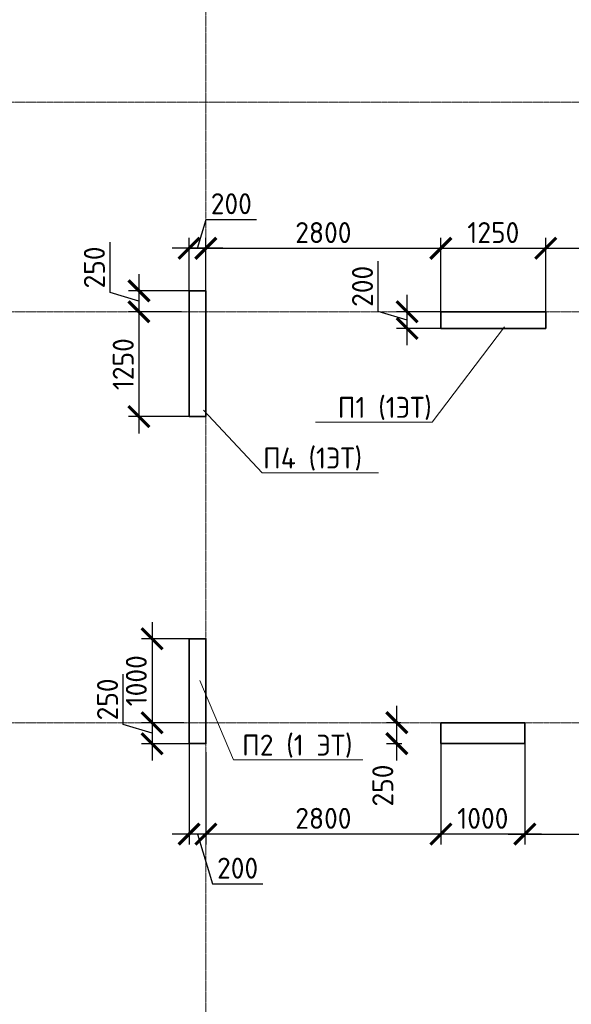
# Model space of a CAD drawing. Header units: millimetres. Extents: x 369815 to 1481759, y -423071 to -27917.
# Tile 148 of 256: x 480937 to 487510, y -125312 to -113573. Entities that reach past the tile are written whole.
import ezdxf
from ezdxf import colors
from ezdxf.entities.mleader import LeaderData, LeaderLine
from ezdxf.math import Vec2, Vec3

# ---------------------------------------------------------------- set-up
doc = ezdxf.new("R2010")
doc.units = ezdxf.units.MM
doc.linetypes.add('______5', pattern=[1100, 800, -100, 100, -100])
doc.linetypes.add('осевая', pattern=[50.8, 31.75, -6.35, 6.35, -6.35])
for name, color, linetype, lineweight in [('Выноски', 20, 'Continuous', 20), ('Оси', 40, '______5', 18), ('подоснова', 151, 'Continuous', 5), ('размер', 1, 'Continuous', 25), ('РАЗМЕРЫ', 1, 'Continuous', 9)]:
    doc.layers.add(name, color=color, linetype=linetype, lineweight=lineweight)
doc.layers.add('Колонна_ бетон', color=7, linetype='Continuous', lineweight=50, true_color=0xb4b496)
doc.styles.add('GOST-2.304_Type-B', font='GOST_Common.ttf')
doc.styles.add('ГОСТ', font='GOST_Common.ttf')
doc.dimstyles.new('СПДС', dxfattribs={"dimscale": 100, "dimtxt": 2.5, "dimasz": 2.5, "dimexe": 1.25, "dimexo": 0, "dimtad": 1, "dimdec": 0, "dimtxsty": 'GOST-2.304_Type-B', "dimblk": 'ARCHTICK', "dimcen": 2.5, "dimdle": 2, "dimadec": 0, "dimazin": 2, "dimtfac": 0.75, "dimtdec": 0, "dimtmove": 1, "dimatfit": 3, "dimfxl": 1, "dimtolj": 1, "dimarcsym": 1})

# ---------------------------------------------------------------- blocks, each defined once
blk = doc.blocks.new('оси2')
at = {"layer": 'Оси', "color": 16, "linetype": 'осевая', "lineweight": 0, "ltscale": 0.5, "transparency": 33554687}
for p, q in [((1024245.5, 5465.4), (1024245.5, -20739.3)), ((979200, -7292.9), (1032582.1, -7292.9)), ((979200, -9792.9), (1032582.1, -9792.9)), ((979200, -14692.9), (1032582.1, -14692.9))]:
    blk.add_line(p, q, dxfattribs=at)
blk = doc.blocks.new('_ArchTick')
at = {"color": 0, "linetype": 'ByBlock', "const_width": 0.15}
blk.add_lwpolyline([(-0.5, -0.5), (0.5, 0.5)], dxfattribs=at)
blk = doc.blocks.new('*D151')
at = {"layer": 'DEFPOINTS', "color": 0, "transparency": 16777216}
for p in [(482956, -116298), (482956, -116977, -360), (483156, -116977, -360)]:
    blk.add_point(p, dxfattribs=at)
at = {"layer": 'РАЗМЕРЫ', "color": 0, "lineweight": -2, "transparency": 16777216}
for p, q in [((483056, -116298), (483159, -115955)), ((483159, -115955), (483759, -115955)), ((482956, -116977), (482956, -116173)), ((483156, -116977), (483156, -116173)), ((483356, -116298), (482756, -116298))]:
    blk.add_line(p, q, dxfattribs=at)
at = {"layer": 'РАЗМЕРЫ', "color": 0, "lineweight": -2, "transparency": 16777216, "xscale": 250, "yscale": 250, "zscale": 250, "rotation": 180}
blk.add_blockref('_ArchTick', (482956, -116298), dxfattribs=at)
at = {"layer": 'РАЗМЕРЫ', "color": 0, "lineweight": -2, "transparency": 16777216, "xscale": 250, "yscale": 250, "zscale": 250}
blk.add_blockref('_ArchTick', (483156, -116298), dxfattribs=at)
at = {"layer": 'РАЗМЕРЫ', "color": 0, "transparency": 16777216, "insert": (483459, -115767), "char_height": 250, "attachment_point": 5, "style": 'GOST-2.304_Type-B'}
blk.add_mtext('\\A1;200', dxfattribs=at)
blk = doc.blocks.new('*D152')
at = {"layer": 'DEFPOINTS', "color": 0, "transparency": 16777216}
for p in [(483056, -116805, -200), (482358, -117055), (482866, -117055, -560)]:
    blk.add_point(p, dxfattribs=at)
at = {"layer": 'РАЗМЕРЫ', "color": 0, "lineweight": -2, "transparency": 16777216}
for p, q in [((482014, -116827), (482014, -116227)), ((482358, -116605), (482358, -117255)), ((483056, -116805), (482233, -116805)), ((482358, -116930), (482014, -116827)), ((482866, -117055), (482233, -117055))]:
    blk.add_line(p, q, dxfattribs=at)
at = {"layer": 'РАЗМЕРЫ', "color": 0, "lineweight": -2, "transparency": 16777216, "xscale": 250, "yscale": 250, "zscale": 250}
for p, rotation in [((482358, -116805), 90), ((482358, -117055), 270)]:
    blk.add_blockref('_ArchTick', p, dxfattribs=dict(at, rotation=rotation))
at = {"layer": 'РАЗМЕРЫ', "color": 0, "transparency": 16777216, "insert": (481827, -116527), "char_height": 250, "attachment_point": 5, "rotation": 90, "style": 'GOST-2.304_Type-B'}
blk.add_mtext('\\A1;250', dxfattribs=at)
blk = doc.blocks.new('*D153')
at = {"layer": 'DEFPOINTS', "color": 0, "transparency": 16777216}
for p in [(482866, -117055, -560), (482358, -118305), (483056, -118305, -200)]:
    blk.add_point(p, dxfattribs=at)
at = {"layer": 'РАЗМЕРЫ', "color": 0, "lineweight": -2, "transparency": 16777216}
for p, q in [((482358, -116855), (482358, -118505)), ((482866, -117055), (482233, -117055)), ((483056, -118305), (482233, -118305))]:
    blk.add_line(p, q, dxfattribs=at)
at = {"layer": 'РАЗМЕРЫ', "color": 0, "lineweight": -2, "transparency": 16777216, "xscale": 250, "yscale": 250, "zscale": 250}
for p, rotation in [((482358, -117055), 90), ((482358, -118305), 270)]:
    blk.add_blockref('_ArchTick', p, dxfattribs=dict(at, rotation=rotation))
at = {"layer": 'РАЗМЕРЫ', "color": 0, "transparency": 16777216, "insert": (482171, -117680), "char_height": 250, "attachment_point": 5, "rotation": 90, "style": 'GOST-2.304_Type-B'}
blk.add_mtext('\\A1;1250', dxfattribs=at)
blk = doc.blocks.new('*D154')
at = {"layer": 'DEFPOINTS', "color": 0, "transparency": 16777216}
for p in [(485956, -116298), (483156, -116977, -360), (485956, -117105)]:
    blk.add_point(p, dxfattribs=at)
at = {"layer": 'РАЗМЕРЫ', "color": 0, "lineweight": -2, "transparency": 16777216}
for p, q in [((483156, -116977), (483156, -116173)), ((485956, -117105), (485956, -116173)), ((482956, -116298), (486156, -116298))]:
    blk.add_line(p, q, dxfattribs=at)
at = {"layer": 'РАЗМЕРЫ', "color": 0, "lineweight": -2, "transparency": 16777216, "xscale": 250, "yscale": 250, "zscale": 250, "rotation": 180}
blk.add_blockref('_ArchTick', (483156, -116298), dxfattribs=at)
at = {"layer": 'РАЗМЕРЫ', "color": 0, "lineweight": -2, "transparency": 16777216, "xscale": 250, "yscale": 250, "zscale": 250}
blk.add_blockref('_ArchTick', (485956, -116298), dxfattribs=at)
at = {"layer": 'РАЗМЕРЫ', "color": 0, "transparency": 16777216, "insert": (484556, -116111), "char_height": 250, "attachment_point": 5, "style": 'GOST-2.304_Type-B'}
blk.add_mtext('\\A1;2800', dxfattribs=at)
blk = doc.blocks.new('*D155')
at = {"layer": 'DEFPOINTS', "color": 0, "transparency": 16777216}
for p in [(487206, -116298), (485956, -117105), (487206, -117105)]:
    blk.add_point(p, dxfattribs=at)
at = {"layer": 'РАЗМЕРЫ', "color": 0, "lineweight": -2, "transparency": 16777216}
for p, q in [((485956, -117105), (485956, -116173)), ((487206, -117105), (487206, -116173)), ((485756, -116298), (487406, -116298))]:
    blk.add_line(p, q, dxfattribs=at)
at = {"layer": 'РАЗМЕРЫ', "color": 0, "lineweight": -2, "transparency": 16777216, "xscale": 250, "yscale": 250, "zscale": 250, "rotation": 180}
blk.add_blockref('_ArchTick', (485956, -116298), dxfattribs=at)
at = {"layer": 'РАЗМЕРЫ', "color": 0, "lineweight": -2, "transparency": 16777216, "xscale": 250, "yscale": 250, "zscale": 250}
blk.add_blockref('_ArchTick', (487206, -116298), dxfattribs=at)
at = {"layer": 'РАЗМЕРЫ', "color": 0, "transparency": 16777216, "insert": (486581, -116111), "char_height": 250, "attachment_point": 5, "style": 'GOST-2.304_Type-B'}
blk.add_mtext('\\A1;1250', dxfattribs=at)
blk = doc.blocks.new('*D156')
at = {"layer": 'DEFPOINTS', "color": 0, "transparency": 16777216}
for p in [(489356, -116298), (489356, -116959), (487206, -117105)]:
    blk.add_point(p, dxfattribs=at)
at = {"layer": 'РАЗМЕРЫ', "color": 0, "lineweight": -2, "transparency": 16777216}
for p, q in [((487206, -117105), (487206, -116173)), ((489356, -116959), (489356, -116173)), ((487006, -116298), (489556, -116298))]:
    blk.add_line(p, q, dxfattribs=at)
at = {"layer": 'РАЗМЕРЫ', "color": 0, "lineweight": -2, "transparency": 16777216, "xscale": 250, "yscale": 250, "zscale": 250, "rotation": 180}
blk.add_blockref('_ArchTick', (487206, -116298), dxfattribs=at)
at = {"layer": 'РАЗМЕРЫ', "color": 0, "lineweight": -2, "transparency": 16777216, "xscale": 250, "yscale": 250, "zscale": 250}
blk.add_blockref('_ArchTick', (489356, -116298), dxfattribs=at)
at = {"layer": 'РАЗМЕРЫ', "color": 0, "transparency": 16777216, "insert": (488281, -116111), "char_height": 250, "attachment_point": 5, "style": 'GOST-2.304_Type-B'}
blk.add_mtext('\\A1;2150', dxfattribs=at)
blk = doc.blocks.new('*D240')
at = {"layer": 'DEFPOINTS', "color": 0, "transparency": 16777216}
for p in [(485432, -121955), (485478, -121955, -200), (485489, -122205, 160)]:
    blk.add_point(p, dxfattribs=at)
at = {"layer": 'размер', "color": 0, "lineweight": -2, "transparency": 16777216}
for p, q in [((485432, -122405), (485432, -121755)), ((485478, -121955), (485307, -121955)), ((485489, -122205), (485307, -122205))]:
    blk.add_line(p, q, dxfattribs=at)
at = {"layer": 'размер', "color": 0, "lineweight": -2, "transparency": 16777216, "xscale": 250, "yscale": 250, "zscale": 250}
for p, rotation in [((485432, -121955), 90), ((485432, -122205), 270)]:
    blk.add_blockref('_ArchTick', p, dxfattribs=dict(at, rotation=rotation))
at = {"layer": 'размер', "color": 0, "transparency": 16777216, "insert": (485264, -122704), "char_height": 250, "attachment_point": 5, "rotation": 90, "style": 'GOST-2.304_Type-B'}
blk.add_mtext('\\A1;250', dxfattribs=at)
blk = doc.blocks.new('*D251')
at = {"layer": 'DEFPOINTS', "color": 0, "transparency": 16777216}
for p in [(485554, -117055), (486065, -117055, -200), (485956, -117255, 360)]:
    blk.add_point(p, dxfattribs=at)
at = {"layer": 'РАЗМЕРЫ', "color": 0, "lineweight": -2, "transparency": 16777216}
for p, q in [((485210, -117052), (485210, -116452)), ((485554, -117455), (485554, -116855)), ((485554, -117155), (485210, -117052)), ((486065, -117055), (485429, -117055)), ((485956, -117255), (485429, -117255))]:
    blk.add_line(p, q, dxfattribs=at)
at = {"layer": 'РАЗМЕРЫ', "color": 0, "lineweight": -2, "transparency": 16777216, "xscale": 250, "yscale": 250, "zscale": 250}
for p, rotation in [((485554, -117055), 90), ((485554, -117255), 270)]:
    blk.add_blockref('_ArchTick', p, dxfattribs=dict(at, rotation=rotation))
at = {"layer": 'РАЗМЕРЫ', "color": 0, "transparency": 16777216, "insert": (485022, -116752), "char_height": 250, "attachment_point": 5, "rotation": 90, "style": 'GOST-2.304_Type-B'}
blk.add_mtext('\\A1;200', dxfattribs=at)
blk = doc.blocks.new('*D255')
at = {"layer": 'DEFPOINTS', "color": 0, "transparency": 16777216}
for p in [(486956, -122142), (489356, -122619, -200), (489356, -123283)]:
    blk.add_point(p, dxfattribs=at)
at = {"layer": 'РАЗМЕРЫ', "color": 0, "lineweight": -2, "transparency": 16777216}
for p, q in [((486956, -122142), (486956, -123408)), ((489356, -122619), (489356, -123408)), ((486756, -123283), (489556, -123283))]:
    blk.add_line(p, q, dxfattribs=at)
at = {"layer": 'РАЗМЕРЫ', "color": 0, "lineweight": -2, "transparency": 16777216, "xscale": 250, "yscale": 250, "zscale": 250, "rotation": 180}
blk.add_blockref('_ArchTick', (486956, -123283), dxfattribs=at)
at = {"layer": 'РАЗМЕРЫ', "color": 0, "lineweight": -2, "transparency": 16777216, "xscale": 250, "yscale": 250, "zscale": 250}
blk.add_blockref('_ArchTick', (489356, -123283), dxfattribs=at)
at = {"layer": 'РАЗМЕРЫ', "color": 0, "transparency": 16777216, "insert": (488156, -123095), "char_height": 250, "attachment_point": 5, "style": 'GOST-2.304_Type-B'}
blk.add_mtext('\\A1;2400', dxfattribs=at)
blk = doc.blocks.new('*D300')
at = {"layer": 'DEFPOINTS', "color": 0, "transparency": 16777216}
for p in [(485956, -122156, -360), (483156, -122308, -560), (483156, -123283)]:
    blk.add_point(p, dxfattribs=at)
at = {"layer": 'РАЗМЕРЫ', "color": 0, "lineweight": -2, "transparency": 16777216}
for p, q in [((485956, -122156), (485956, -123408)), ((483156, -122308), (483156, -123408)), ((486156, -123283), (482956, -123283))]:
    blk.add_line(p, q, dxfattribs=at)
at = {"layer": 'РАЗМЕРЫ', "color": 0, "lineweight": -2, "transparency": 16777216, "xscale": 250, "yscale": 250, "zscale": 250, "rotation": 180}
blk.add_blockref('_ArchTick', (483156, -123283), dxfattribs=at)
at = {"layer": 'РАЗМЕРЫ', "color": 0, "lineweight": -2, "transparency": 16777216, "xscale": 250, "yscale": 250, "zscale": 250}
blk.add_blockref('_ArchTick', (485956, -123283), dxfattribs=at)
at = {"layer": 'РАЗМЕРЫ', "color": 0, "transparency": 16777216, "insert": (484556, -123095), "char_height": 250, "attachment_point": 5, "style": 'GOST-2.304_Type-B'}
blk.add_mtext('\\A1;2800', dxfattribs=at)
blk = doc.blocks.new('*D301')
at = {"layer": 'DEFPOINTS', "color": 0, "transparency": 16777216}
for p in [(482956, -122205, -560), (483156, -122308, -560), (482956, -123283)]:
    blk.add_point(p, dxfattribs=at)
at = {"layer": 'РАЗМЕРЫ', "color": 0, "lineweight": -2, "transparency": 16777216}
for p, q in [((482956, -122205), (482956, -123408)), ((483156, -122308), (483156, -123408)), ((483356, -123283), (482756, -123283)), ((483056, -123283), (483234, -123877)), ((483234, -123877), (483834, -123877))]:
    blk.add_line(p, q, dxfattribs=at)
at = {"layer": 'РАЗМЕРЫ', "color": 0, "lineweight": -2, "transparency": 16777216, "xscale": 250, "yscale": 250, "zscale": 250, "rotation": 180}
blk.add_blockref('_ArchTick', (482956, -123283), dxfattribs=at)
at = {"layer": 'РАЗМЕРЫ', "color": 0, "lineweight": -2, "transparency": 16777216, "xscale": 250, "yscale": 250, "zscale": 250}
blk.add_blockref('_ArchTick', (483156, -123283), dxfattribs=at)
at = {"layer": 'РАЗМЕРЫ', "color": 0, "transparency": 16777216, "insert": (483534, -123689), "char_height": 250, "attachment_point": 5, "style": 'GOST-2.304_Type-B'}
blk.add_mtext('\\A1;200', dxfattribs=at)
blk = doc.blocks.new('*D302')
at = {"layer": 'DEFPOINTS', "color": 0, "transparency": 16777216}
for p in [(483056, -120955, -560), (482515, -121955), (482892, -121955, -560)]:
    blk.add_point(p, dxfattribs=at)
at = {"layer": 'РАЗМЕРЫ', "color": 0, "lineweight": -2, "transparency": 16777216}
for p, q in [((482515, -120755), (482515, -122155)), ((483056, -120955), (482390, -120955)), ((482892, -121955), (482390, -121955))]:
    blk.add_line(p, q, dxfattribs=at)
at = {"layer": 'РАЗМЕРЫ', "color": 0, "lineweight": -2, "transparency": 16777216, "xscale": 250, "yscale": 250, "zscale": 250}
for p, rotation in [((482515, -120955), 90), ((482515, -121955), 270)]:
    blk.add_blockref('_ArchTick', p, dxfattribs=dict(at, rotation=rotation))
at = {"layer": 'РАЗМЕРЫ', "color": 0, "transparency": 16777216, "insert": (482327, -121455), "char_height": 250, "attachment_point": 5, "rotation": 90, "style": 'GOST-2.304_Type-B'}
blk.add_mtext('\\A1;1000', dxfattribs=at)
blk = doc.blocks.new('*D303')
at = {"layer": 'DEFPOINTS', "color": 0, "transparency": 16777216}
for p in [(482892, -121955, -560), (482515, -122205), (482956, -122205)]:
    blk.add_point(p, dxfattribs=at)
at = {"layer": 'РАЗМЕРЫ', "color": 0, "lineweight": -2, "transparency": 16777216}
for p, q in [((482171, -121977), (482171, -121377)), ((482515, -121755), (482515, -122405)), ((482892, -121955), (482390, -121955)), ((482515, -122080), (482171, -121977)), ((482956, -122205), (482390, -122205))]:
    blk.add_line(p, q, dxfattribs=at)
at = {"layer": 'РАЗМЕРЫ', "color": 0, "lineweight": -2, "transparency": 16777216, "xscale": 250, "yscale": 250, "zscale": 250}
for p, rotation in [((482515, -121955), 90), ((482515, -122205), 270)]:
    blk.add_blockref('_ArchTick', p, dxfattribs=dict(at, rotation=rotation))
at = {"layer": 'РАЗМЕРЫ', "color": 0, "transparency": 16777216, "insert": (481984, -121677), "char_height": 250, "attachment_point": 5, "rotation": 90, "style": 'GOST-2.304_Type-B'}
blk.add_mtext('\\A1;250', dxfattribs=at)
blk = doc.blocks.new('*D424')
at = {"layer": 'DEFPOINTS', "color": 0, "transparency": 16777216}
for p in [(486956, -122142, -360), (485956, -122920), (485956, -123283)]:
    blk.add_point(p, dxfattribs=at)
at = {"layer": 'РАЗМЕРЫ', "color": 0, "lineweight": -2, "transparency": 16777216}
for p, q in [((486956, -122142), (486956, -123408)), ((485956, -122920), (485956, -123408)), ((487156, -123283), (485756, -123283))]:
    blk.add_line(p, q, dxfattribs=at)
at = {"layer": 'РАЗМЕРЫ', "color": 0, "lineweight": -2, "transparency": 16777216, "xscale": 250, "yscale": 250, "zscale": 250, "rotation": 180}
blk.add_blockref('_ArchTick', (485956, -123283), dxfattribs=at)
at = {"layer": 'РАЗМЕРЫ', "color": 0, "lineweight": -2, "transparency": 16777216, "xscale": 250, "yscale": 250, "zscale": 250}
blk.add_blockref('_ArchTick', (486956, -123283), dxfattribs=at)
at = {"layer": 'РАЗМЕРЫ', "color": 0, "transparency": 16777216, "insert": (486456, -123095), "char_height": 250, "attachment_point": 5, "style": 'GOST-2.304_Type-B'}
blk.add_mtext('\\A1;1000', dxfattribs=at)
blk = doc.blocks.new('_None')

msp = doc.modelspace()

# ---------------------------------------------------------------- linework, layer by layer
at = {"layer": 'Колонна_ бетон', "color": 180, "linetype": 'Continuous', "lineweight": 35, "transparency": 33554687}
for p, q in [((483155.9, -116804.7, 360), (482955.9, -116804.7, 360)), ((482955.9, -118304.7, 360), (482955.9, -116804.7, 360)), ((483155.9, -116804.7, 360), (483155.9, -118304.7, 360)), ((485955.9, -117254.7, 360), (485955.9, -117054.7, 360)), ((485955.9, -117054.7, 360), (487205.9, -117054.7, 360)), ((487205.9, -117054.7, 360), (487205.9, -117254.7, 360)), ((487205.9, -117254.7, 360), (485955.9, -117254.7, 360)), ((482955.9, -118304.7, 360), (483155.9, -118304.7, 360))]:
    msp.add_line(p, q, dxfattribs=at)
msp.add_lwpolyline([(482956.1, -120954.7), (483156, -120954.7), (483156, -122204.7), (482956.1, -122204.7)], close=True, dxfattribs=at)
at = {"layer": 'Колонна_ бетон', "color": 180, "linetype": 'Continuous', "lineweight": 35, "transparency": 33554687, "elevation": 200}
msp.add_lwpolyline([(485955.9, -121954.7), (486955.9, -121954.7), (486955.9, -122204.7), (485955.9, -122204.7)], close=True, dxfattribs=at)

# ---------------------------------------------------------------- block references
at = {"layer": 'РАЗМЕРЫ'}
msp.add_blockref('оси2', (-541089.5, -107261.8), dxfattribs=at)

# ---------------------------------------------------------------- texts
at = {"layer": 'Выноски'}
note = msp.add_mtext_static_columns([''] * 2, width=18679.731, gutter_width=20.2, height=0, dxfattribs=dict(at, insert=(393294.8, -99507.3), char_height=250, attachment_point=1, style='ГОСТ'))
for column, words in zip([note] + note.columns.linked_columns, ['\\pi1500;{\\H2x;Общие указания:}\\P1.^IРабочая документация разработана в соответствии с заданием на проектирование, требованиями {\\H3x; }действующих технических регламентов, стандартов, сводов правил и других документов, содержащих установленные {\\H1.16667x; }требования.{\\H1.77778x; }\\P2.^IРабочая документация выполнена в соответствии со следующими нормативными и техническими {\\H1.57407x; }документами:{\\H1.64198x; }\\P-^IСП 20.13330.2016 "Нагрузки и воздействия";{\\H1.61934x; }\\P-^IСП 63.13330.2018 "Бетонные и железобетонные конструкции. Основные положения";{\\H1.62689x; }\\P-^IСП 70.13330.2012 "Несущие и ограждающие конструкции".{\\H1.62437x; }\\P4.^IЗа относительную отметку 0,000 принята отметка чистого пола первого этажа, соответствующая {\\H1.62521x; }абсолютной отметке 648,00 в Балтийской системе высот.{\\H1.62493x; }\\P{\\fISOCPEUR|b0|i0|c204|p34;5.^IПеречень видов работ, для которых необходимо составлять акты освидетельствования скрытых \\H1.62502x; \\H0.61538x;работ:\\H1.62499x; \\H0.61539x;\\P-^Iсоответствие арматуры (длина, диаметры, распределение по площади элементов, количество и т.д.), \\H1.725x; \\H0.57971x;закладных деталей рабочим чертежам;\\H1.67917x; \\H0.59553x;\\P-^Iустройство и армирование монолитных стен;\\H1.60694x; \\H0.6223x;\\P-^Iосвидетельствование опалубки перед бетонированием;\\H1.63102x; \\H0.61311x;\\P-^Iотбор контрольных проб бетона;\\H1.62299x; \\H0.61615x;\\P-^Iсоответствие законченных железобетонных конструкций проекту с отображением качества работ;\\H1.62567x; \\H0.61513x;\\P-^Iустройство монолитных конструкций, выполняемых в зимнее время;\\H1.62478x; \\H0.61547x;\\P\\fISOCPEUR|b0|i0|c0|p34;6.^I\\fISOCPEUR|b0|i0|c204|p34;Запрещается выполнение последующих работ при отсутствии актов освидетельствования \\H1.62507x; \\H0.61536x;предшествующих скрытых работ во всех случаях.\\H1.62498x; \\H0.61539x;\\P\\fISOCPEUR|b0|i0|c0|p34;7.^I\\fISOCPEUR|b0|i0|c204|p34;Арматура класса А240 и А500С по ГОСТ 34028-2016, материал монолитных конструкций - бетон \\H1.62501x; \\H0.61538x;тяжелый класса В25 по ГОСТ 26633-2015.\\H1.625x; \\H0.61539x;\\P\\fISOCPEUR|b0|i0|c0|p34;8.^I\\fISOCPEUR|b0|i0|c204|p34;Работы по бетонированию монолитных конструкций вести в соответствии со СП 70.13330.2012 \\H1.625x; \\H0.61538x;"Несущие и ограждающие конструкции".\\H1.625x; \\H0.61538x;\\P\\fISOCPEUR|b0|i0|c0|p34;9.^I\\fISOCPEUR|b0|i0|c204|p34;Все строительно-монтажные работы необходимо выполнять в соответствии со СНиП 12-03-2001 \\H1.625x; \\H0.61538x;"Безопасность труда в строительстве. Часть 1. Общие требования.", Безопасность труда в строительстве. Часть \\H1.625x; \\H0.61538x;2. Строительное производство". Строительство здания должно производиться в соответствии с проектом \\H1.625x; \\H0.61538x;производства работ (ППР).\\H1.725x; \\H0.57971x;\\P\\fISOCPEUR|b0|i0|c0|p34;10.^I\\fISOCPEUR|b0|i0|c204|p34;При отсутствии ППР производство строительно-монтажных работ запрещается.\\H1.67917x; \\H0.59553x;\\P\\fISOCPEUR|b0|i0|c0|p34;11.^I\\fISOCPEUR|b0|i0|c204|p34;Бетон следует укладывать в бетонные конструкции горизонтальными слоями одинаковой толщины без \\H1.60694x; \\H0.6223x;разрывов, с последовательным направлением укладки в одну сторону во всех слоях.\\H1.63102x; \\H0.61311x;\\P\\fISOCPEUR|b0|i0|c0|p34;12.^I\\fISOCPEUR|b0|i0|c204|p34;В начальный период твердения бетон необходимо защищать от попадания атмосферных осадков или \\H1.62299x; \\H0.61615x;потерь влаги.\\H1.62567x; \\H0.61513x;\\P\\fISOCPEUR|b0|i0|c0|p34;13.^I\\fISOCPEUR|b0|i0|c204|p34;Уход за свежеуложенным бетоном начинать сразу после укладки бетонной смеси и осуществлять до \\H1.62478x; \\H0.61547x;достижения прочности бетона не менее 70% от проектной.\\H1.62507x; \\H0.61536x;\\P\\fISOCPEUR|b0|i0|c0|p34;14.^I\\fISOCPEUR|b0|i0|c204|p34;Проект рассчитан на производство работ в период положительных температур. В случае выполнения \\H1.62498x; \\H0.61539x;работ при отрицательных температурах необходимо выполнять требования СНиП часть 3 по производству работ \\H1.62501x; \\H0.61538x;и ППР.\\H1.625x; \\H0.61539x;\\P\\fISOCPEUR|b0|i0|c0|p34;15.^I\\fISOCPEUR|b0|i0|c204|p34;При минимальной температуре воздуха до минус 15°С допускается:\\H1.625x; \\H0.61538x;\\P-^Iвыдерживание бетона в конструкции методом термоса, при предварительном разогреве бетонной \\H1.625x; \\H0.61538x;смеси, \\H1.625x; \\H0.61538x;\\P-^Iфорсированный электроразогрев бетона в конструкции с повторным уплотнением.\\H1.625x; \\H0.61538x;\\PПри минимальной температуре воздуха до минус 25°С допускается:\\H1.625x; \\H0.61538x;\\P-^Iобогрев бетона в греющей опалубке с помощью низкотемпературных электронагревателей,\\H1.625x; \\H0.61538x;\\P-^Iэлектродный сквозной прогреб бетона,\\H1.625x; \\H0.61538x;\\P-^Iэлектрообогрев с помощью греющего провода.\\H1.625x; \\H0.61538x;\\P}16.^IЗаполнителем для бетона служит щебень твердых пород, наибольшая фракция щебня не должна превышать {\\H1.625x; }40мм.{\\H1.625x; }\\P17.^IВ процессе бетонирования обеспечить соблюдение защитных слоев и мест положения рабочей арматуры {\\H1.625x; }согласно проекту. Величина защитного слоя продольной рабочей арматуры у боковых граней стен монолитных {\\H1.625x; }участков должны быть не менее 20мм и не менее диаметра продольной рабочей арматуры конструкции, величина {\\H1.625x; }защитного слоя поперечной арматуры - не менее 10мм. {\\H1.625x; }\\P\\pi0;             18.Крестовые соединения стержней продольной и поперечной арматуры, соединение стержней продольной {\\H1.625x; }арматуры по длине выполнить вязкой отожженой проволокой диаметром 2,0-3,0мм.{\\H1.625x; }\\P\\pi1500;{\\H1.625x; }', '']):
    column.text = words

# ---------------------------------------------------------------- dimensions: what is measured, and where the dimension line sits
at = {"layer": 'размер', "color": 146, "true_color": 0x006272}
dim = msp.add_linear_dim(base=(485431.6, -121954.7, 200), p1=(485489.2, -122204.7, 360), p2=(485478, -121954.7), angle=90, dimstyle='СПДС', dxfattribs=at)
dim.commit()
dim.dimension.update_dxf_attribs({"geometry": '*D240', "text_midpoint": (485451.6, -122704, 200), "dimtype": 160})
at = {"layer": 'РАЗМЕРЫ', "color": 146, "true_color": 0x006272}
for base, p1, p2, picture, middle in [((482956, -116298.4, 560), (483156, -116976.9, 200), (482956, -116976.9, 200), '*D151', (483221.6, -115767.1, 560)), ((485956, -116298.4, 560), (483156, -116976.9, 200), (485956, -117104.7, 560), '*D154', (484556, -116110.9, 560)), ((487206, -116298.4, 560), (485956, -117104.7, 560), (487206, -117104.7, 560), '*D155', (486581, -116110.9, 560)), ((489355.9, -116298.4, 560), (487206, -117104.7, 560), (489355.9, -116958.9, 560), '*D156', (488280.9, -116110.9, 560))]:
    dim = msp.add_linear_dim(base=base, p1=p1, p2=p2, dimstyle='СПДС', override={"dimtofl": 0}, dxfattribs=at)
    dim.commit()
    dim.dimension.update_dxf_attribs({"geometry": picture, "text_midpoint": middle})
for base, p1, p2, picture, middle in [((482358.1, -117054.7, 560), (483055.9, -116804.7, 360), (482866, -117054.7), '*D152', (481826.8, -116764.1, 560)), ((482358.1, -118304.7, 560), (482866, -117054.7), (483055.9, -118304.7, 360), '*D153', (482170.6, -117679.7, 560))]:
    dim = msp.add_linear_dim(base=base, p1=p1, p2=p2, angle=90, dimstyle='СПДС', override={"dimtofl": 0}, dxfattribs=at)
    dim.commit()
    dim.dimension.update_dxf_attribs({"geometry": picture, "text_midpoint": middle})
at = {"layer": 'РАЗМЕРЫ', "color": 146}
for base, p1, p2, picture, middle in [((485553.6, -117054.7, 200), (485955.9, -117254.7, 560), (486065.4, -117054.7), '*D251', (485022.3, -116989.1, 200)), ((482514.8, -121954.7, 560), (483056.1, -120954.7), (482892.2, -121954.7), '*D302', (482327.3, -121454.7, 560)), ((482514.8, -122204.7, 560), (482892.2, -121954.7), (482956.1, -122204.7, 560), '*D303', (481983.5, -121914.1, 560))]:
    dim = msp.add_linear_dim(base=base, p1=p1, p2=p2, angle=90, dimstyle='СПДС', dxfattribs=at)
    dim.commit()
    dim.dimension.update_dxf_attribs({"geometry": picture, "text_midpoint": middle})
for base, p1, p2, picture, middle in [((482956.1, -123282.9, 560), (483156, -122308), (482956.1, -122204.7), '*D301', (483296.7, -123689.1, 560)), ((483156, -123282.9, 560), (485955.9, -122155.9, 200), (483156, -122308), '*D300', (484555.9, -123095.4, 560)), ((485955.9, -123282.9, 560), (486955.9, -122142.4, 200), (485955.9, -122920.5, 560), '*D424', (486455.9, -123095.4, 560)), ((489356, -123282.9, 200), (486955.9, -122142.4, 200), (489356, -122618.5), '*D255', (488155.9, -123095.4, 200))]:
    dim = msp.add_linear_dim(base=base, p1=p1, p2=p2, dimstyle='СПДС', dxfattribs=at)
    dim.commit()
    dim.dimension.update_dxf_attribs({"geometry": picture, "text_midpoint": middle})

# ---------------------------------------------------------------- leaders
at = {"layer": 'подоснова', "color": 4, "ltscale": 0.3}
ml = msp.add_multileader_mtext('Standard', dxfattribs=at)
ml.set_content('П1 (1ЭТ)', color=4, style='GOST-2.304_Type-B')
ml.set_leader_properties(color=256, linetype='ByLayer', lineweight=15)
ml.set_arrow_properties(name='NONE')
ml.build(insert=Vec2(0, 0))
ml.multileader.update_dxf_attribs({"text_left_attachment_type": 6, "text_right_attachment_type": 6, "dogleg_length": 0.1, "arrow_head_size": 18})
ctx = ml.context
ctx.base_point, ctx.char_height, ctx.arrow_head_size, ctx.landing_gap_size, ctx.plane_origin = Vec3(484724.6, -118370.2, 7617.4), 250, 18, 20, Vec3(476869.6, -117102.3, 7617.4)
ctx.left_attachment, ctx.right_attachment, ctx.text_align_type = 6, 6, 1
notes = []
notes.append((ctx, [(1, (1, 1, 0), (485850.3, -118370.2, 7617.4), (-1, 0), 0.1, [(0, [(486712.6, -117234.5, 7617.4)], 0, [])])]))
ctx.mtext.insert, ctx.mtext.alignment, ctx.mtext.flow_direction = Vec3(485287.4, -118070.2, 7617.4), 2, 5
at = {"layer": 'подоснова', "color": 5, "ltscale": 0.3}
ml = msp.add_multileader_mtext('Standard', dxfattribs=at)
ml.set_content('П4 (1ЭТ)', color=5, style='GOST-2.304_Type-B')
ml.set_leader_properties(color=256, linetype='ByLayer', lineweight=15)
ml.set_arrow_properties(name='NONE')
ml.build(insert=Vec2(0, 0))
ml.multileader.update_dxf_attribs({"text_left_attachment_type": 6, "text_right_attachment_type": 6, "dogleg_length": 0.1, "arrow_head_size": 18})
ctx = ml.context
ctx.base_point, ctx.char_height, ctx.arrow_head_size, ctx.landing_gap_size, ctx.plane_origin = Vec3(483827, -118973.8), 250, 18, 20, Vec3(476221.6, -116546.3)
ctx.left_attachment, ctx.right_attachment, ctx.text_align_type = 6, 6, 1
notes.append((ctx, [(0, (1, 1, 0), (483826.9, -118973.8), (1, 0), 0.1, [(0, [(483126.3, -118226.5)], 0, [])])]))
ctx.mtext.insert, ctx.mtext.alignment, ctx.mtext.flow_direction = Vec3(484427.3, -118673.8), 2, 5
at = {"layer": 'подоснова', "color": 2, "ltscale": 0.3}
ml = msp.add_multileader_mtext('Standard', dxfattribs=at)
ml.set_content(' П2 (1 ЭТ)', color=2, style='GOST-2.304_Type-B')
ml.set_leader_properties(color=256, linetype='ByLayer', lineweight=15)
ml.set_arrow_properties(name='NONE')
ml.build(insert=Vec2(0, 0))
ml.multileader.update_dxf_attribs({"text_left_attachment_type": 6, "text_right_attachment_type": 6, "dogleg_length": 0.1, "arrow_head_size": 18})
ctx = ml.context
ctx.base_point, ctx.char_height, ctx.arrow_head_size, ctx.landing_gap_size, ctx.plane_origin = Vec3(483483.5, -122396.9, 180), 250, 18, 20, Vec3(474160.9, -116576, 180)
ctx.left_attachment, ctx.right_attachment, ctx.text_align_type = 6, 6, 1
notes.append((ctx, [(0, (1, 1, 0), (483483.4, -122396.9, 180), (1, 0), 0.1, [(0, [(483084.7, -121452.6, 180)], 0, [])])]))
ctx.mtext.insert, ctx.mtext.alignment, ctx.mtext.flow_direction = Vec3(484169.4, -122096.9, 180), 2, 5
for ctx, leaders in notes:
    for number, flags, end, landing, length, lines in leaders:
        leader = LeaderData()
        leader.index, (leader.has_last_leader_line, leader.has_dogleg_vector, leader.attachment_direction) = number, flags
        leader.last_leader_point, leader.dogleg_vector, leader.dogleg_length = Vec3(end), Vec3(landing), length
        for number, points, colour, breaks in lines:
            line = LeaderLine()
            line.index, line.vertices, line.color, line.breaks = number, Vec3.list(points), colors.encode_raw_color(colour), breaks
            leader.lines.append(line)
        ctx.leaders.append(leader)

doc.saveas('drawing.dxf')
